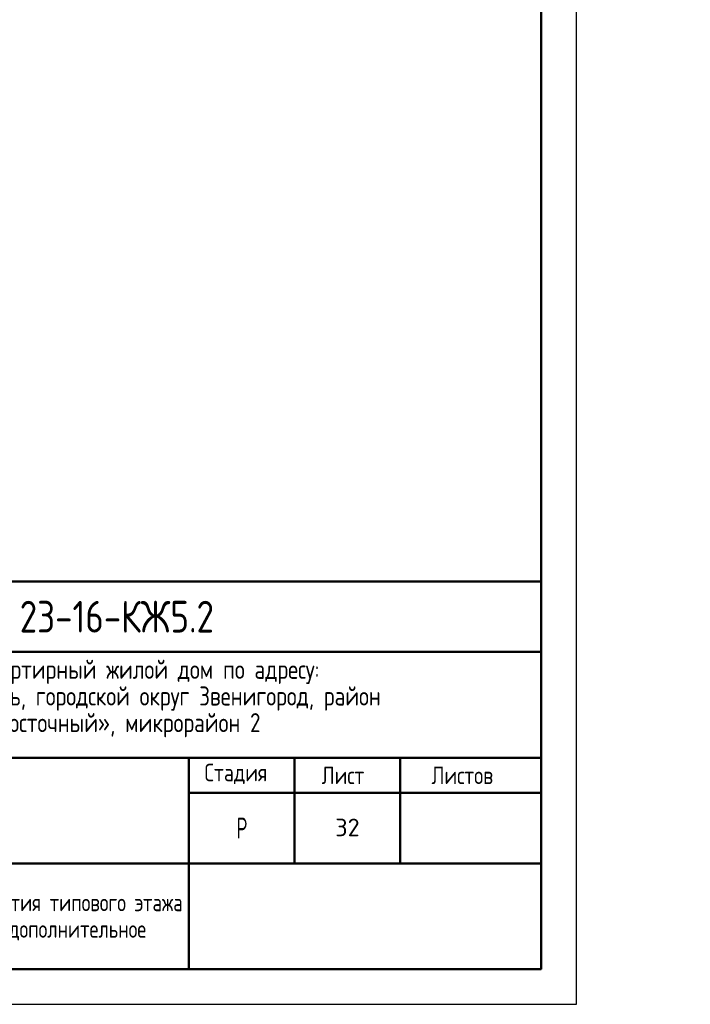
# Model space of a CAD drawing. Header units: millimetres. Extents: x 0 to 43617, y 0 to 59400.
# Tile 9 of 29: x 34098 to 43617, y 0 to 13973. Entities that reach past the tile are written whole.
import ezdxf

# ---------------------------------------------------------------- set-up
doc = ezdxf.new("R2010")
doc.units = ezdxf.units.MM
doc.layers.add('Standard', color=7, linetype='Continuous', lineweight=25)
doc.styles.add('GOST 2.304-81', font='txt')
doc.styles.add('ISOCPEUR', font='txt')

msp = doc.modelspace()

# ---------------------------------------------------------------- linework, layer by layer
at = {"layer": 'Standard', "color": 7, "linetype": 'Continuous', "lineweight": 50, "transparency": 33554687}
for p, q in [((23000, 6000), (41500, 6000)), ((29500, 5000), (41500, 5000)), ((29500, 3500), (41500, 3500)), ((36500, 2000), (36500, 3500)), ((38000, 2000), (38000, 3500)), ((39500, 2000), (39500, 3500)), ((36500, 3000), (41500, 3000)), ((29500, 2000), (41500, 2000)), ((36500, 500), (36500, 2000)), ((36500, 500), (36500, 2000))]:
    msp.add_line(p, q, dxfattribs=at)
at = {"layer": 'Standard', "color": 7, "linetype": 'Continuous', "lineweight": 25, "transparency": 33554687}
for p, q in [((41500, 500), (41500, 6000)), ((23000, 500), (41500, 500)), ((23000, 500), (41500, 500)), ((23000, 500), (41500, 500))]:
    msp.add_line(p, q, dxfattribs=at)
at = {"layer": 'Standard', "color": 7, "linetype": 'Continuous', "lineweight": 13, "transparency": 33554687}
msp.add_lwpolyline([(0, 0), (42000, 0), (42000, 59400), (0, 59400), (0, 0)], close=True, dxfattribs=at)
msp.add_lwpolyline([(42000, 59400), (0, 59400), (0, 0), (42000, 0), (42000, 59400)], dxfattribs=at)
msp.add_lwpolyline([(42000, 59400), (0, 59400), (0, 0), (42000, 0), (42000, 59400)], dxfattribs=at)
at = {"layer": 'Standard', "color": 7, "linetype": 'Continuous', "lineweight": 25, "transparency": 33554687}
for points in [[(42000, 59400), (0, 59400), (0, 0), (42000, 0), (42000, 59400)], [(41500, 6000), (23000, 6000), (23000, 500), (41500, 500), (41500, 6000)]]:
    msp.add_lwpolyline(points, dxfattribs=at)
at = {"layer": 'Standard', "color": 7, "linetype": 'Continuous', "lineweight": 50, "transparency": 33554687}
msp.add_lwpolyline([(2000, 58900), (41500, 58900), (41500, 500), (2000, 500), (2000, 58900)], close=True, dxfattribs=at)

# ---------------------------------------------------------------- texts
at = {"layer": 'Standard', "color": 7, "linetype": 'Continuous', "lineweight": 50, "transparency": 33554687, "insert": (34098, 5275), "char_height": 450, "width": 3038.67, "attachment_point": 7, "style": 'GOST 2.304-81'}
msp.add_mtext('23-16-КЖ5.2', dxfattribs=at)
at = {"layer": 'Standard', "color": 7, "linetype": 'Continuous', "lineweight": 25, "transparency": 33554687, "attachment_point": 7, "style": 'GOST 2.304-81'}
for s, insert, char_height, width in [('Многоквартирный\\~жилой\\~дом\\~по\\~адресу:\\~', (32710, 4545), 270, 5717.08), ('Московская\\~область,\\~городской\\~округ\\~Звенигород,\\~район\\~', (31504, 4167), 270, 8136.21), ('«Восточный»,\\~микрорайон\\~2', (33597, 3789), 270, 3952.83), ('Стадия', (36721, 3125), 250, 1031.12), ('Лист', (38384, 3125), 250, 782.23), ('Листов', (39943, 3125), 250, 1066.51), ('Корпус\\~2', (32388, 2610), 270, 1362.88), ('\\W0.77;Р', (37177, 2350), 300, 262.92)]:
    msp.add_mtext(s, dxfattribs=dict(at, insert=insert, char_height=char_height, width=width))
at = {"layer": 'Standard', "color": 7, "linetype": 'Continuous', "lineweight": 13, "transparency": 33554687, "insert": (38750, 2510), "char_height": 250, "width": 459.38, "attachment_point": 5, "style": 'ISOCPEUR'}
msp.add_mtext('\\A1;{\\fISOCPEUR|i0|b0;\\H250.000000;\\W1.000000;\\C7;32}\\P', dxfattribs=at)
at = {"layer": 'Standard', "color": 7, "linetype": 'Continuous', "lineweight": 25, "transparency": 33554687, "insert": (33000, 1571), "char_height": 250, "width": 8254.17, "attachment_point": 2, "line_spacing_factor": 0.903614}
msp.add_mtext('\\A1;{\\fGOST 2.304-81|i0|b0;\\H250.000000;\\W0.952381;\\C7;Схема армирования плиты перекрытия типового этажа}\\P{\\fGOST 2.304-81|i0|b0;\\H250.000000;\\W0.952381;\\C7;(секции 3, 4) фоновое, нижнее дополнительное}\\P', dxfattribs=at)

doc.saveas('drawing.dxf')
